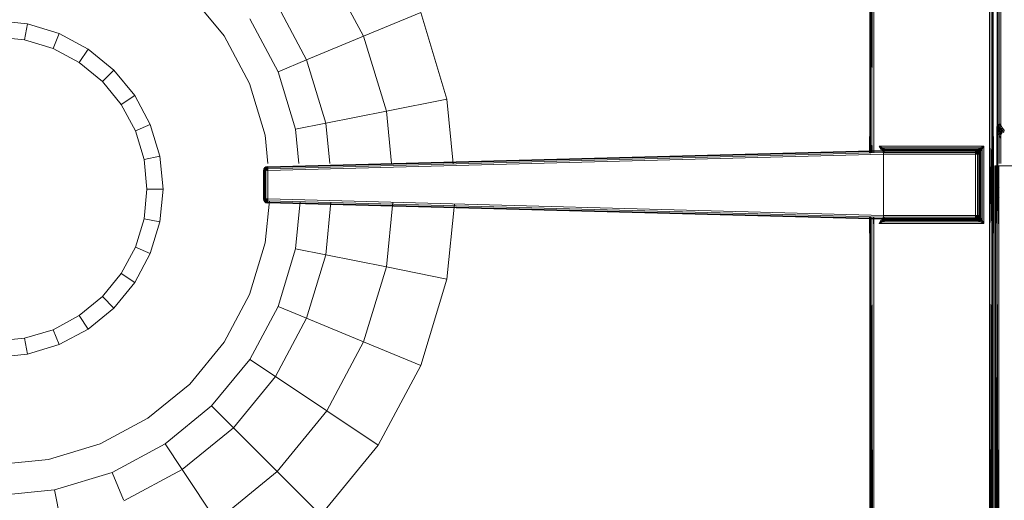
# Model space of a CAD drawing. Header units: millimetres. Extents: x 1 to 3476, y -521 to 159.
# Tile 110 of 130: x 3027 to 3170, y -309 to -239. Entities that reach past the tile are written whole.
import ezdxf

# ---------------------------------------------------------------- set-up
doc = ezdxf.new("R2010")
doc.units = ezdxf.units.MM
doc.layers.add('VG491211CA_dwg', color=8, linetype='Continuous', lineweight=9)

# ---------------------------------------------------------------- blocks, each defined once
blk = doc.blocks.new('VG491211CA_dwg-300031-Poziom 1')
at = {"color": 18, "lineweight": 9}
for p, q in [((601.27, -254.38), (601.27, -158.64)), ((582.23, -158.89), (582.23, -256.18)), ((582.34, -159.07), (582.23, -256.18)), ((582.34, -159.07), (582.35, -256.23)), ((582.35, -256.23), (582.53, -159.19)), ((582.53, -256.33), (582.53, -159.19)), ((582.53, -256.33), (582.79, -159.22)), ((582.79, -258.53), (582.79, -159.22)), ((599.59, -159.22), (599.59, -256.46)), ((599.86, -159.19), (599.86, -256.33)), ((600.04, -256.23), (600.04, -159.07)), ((600.16, -256.18), (600.16, -158.89)), ((600.71, -158.92), (600.71, -254.71)), ((600.82, -158.86), (600.82, -254.53)), ((601.01, -254.41), (601.01, -158.77)), ((508.71, -241.62), (503.36, -231.59)), ((488.44, -241.56), (483.46, -235.49)), ((500.43, -245.05), (495.9, -236.58)), ((508.71, -241.62), (517, -238.19)), ((520.81, -250.75), (517, -238.19)), ((459.91, -239.82), (455.14, -239.35)), ((459.45, -242.13), (459.91, -239.82)), ((464.5, -241.22), (459.91, -239.82)), ((496.28, -246.77), (492.17, -239.07)), ((463.6, -243.39), (464.5, -241.22)), ((468.72, -243.48), (464.5, -241.22)), ((492.14, -248.49), (488.44, -241.56)), ((500.43, -245.05), (508.71, -241.62)), ((512.02, -252.5), (508.71, -241.62)), ((455.14, -241.71), (459.45, -242.13)), ((459.45, -242.13), (463.6, -243.39)), ((463.6, -243.39), (467.42, -245.43)), ((467.42, -245.43), (468.72, -243.48)), ((472.43, -246.52), (468.72, -243.48)), ((467.42, -245.43), (470.77, -248.18)), ((496.28, -246.77), (500.43, -245.05)), ((503.22, -254.25), (500.43, -245.05)), ((470.77, -248.18), (472.43, -246.52)), ((475.47, -250.22), (472.43, -246.52)), ((498.82, -255.12), (496.28, -246.77)), ((470.77, -248.18), (473.52, -251.53)), ((494.42, -256), (492.14, -248.49)), ((473.52, -251.53), (475.47, -250.22)), ((477.73, -254.45), (475.47, -250.22)), ((473.52, -251.53), (475.56, -255.35)), ((512.02, -252.5), (520.81, -250.75)), ((521.73, -260.09), (520.81, -250.75)), ((503.22, -254.25), (512.02, -252.5)), ((512.76, -260.09), (512.02, -252.5)), ((475.56, -255.35), (477.73, -254.45)), ((479.12, -259.04), (477.73, -254.45)), ((498.82, -255.12), (503.22, -254.25)), ((503.79, -260.09), (503.22, -254.25)), ((600.82, -254.53), (600.71, -254.71)), ((600.82, -254.53), (601.01, -254.41)), ((600.85, -254.84), (600.82, -254.53)), ((601.02, -254.72), (600.82, -254.53)), ((601.01, -254.41), (601.27, -254.38)), ((601.01, -254.41), (601.01, -260.09)), ((601.02, -254.72), (601.01, -254.41)), ((601.33, -254.68), (601.01, -254.41)), ((601.27, -254.38), (601.33, -254.68)), ((475.56, -255.35), (476.82, -259.5)), ((499.3, -260.09), (498.82, -255.12)), ((600.71, -254.71), (600.67, -254.98)), ((600.67, -265.13), (600.67, -254.71)), ((600.67, -254.98), (600.75, -255.02)), ((600.67, -254.98), (600.71, -255.29)), ((600.67, -254.98), (600.67, -265.13)), ((600.71, -254.71), (600.85, -254.84)), ((600.71, -254.71), (600.75, -255.02)), ((600.71, -265.13), (600.71, -254.98)), ((600.75, -255.02), (600.71, -255.29)), ((600.71, -255.29), (600.85, -255.32)), ((600.71, -255.29), (600.82, -255.64)), ((600.71, -255.29), (600.71, -264.37)), ((600.85, -254.84), (600.75, -255.02)), ((600.75, -255.02), (600.93, -255.12)), ((600.75, -255.02), (600.85, -255.32)), ((600.82, -265.13), (600.82, -254.98)), ((600.82, -255.64), (600.85, -255.32)), ((600.82, -255.64), (601, -255.62)), ((601.01, -256.02), (600.82, -255.64)), ((600.82, -255.64), (600.82, -264.02)), ((601.02, -254.72), (600.85, -254.84)), ((600.93, -255.12), (600.85, -254.84)), ((601.12, -255.02), (600.85, -254.84)), ((600.85, -255.32), (600.93, -255.12)), ((600.85, -255.32), (601.08, -255.35)), ((600.85, -255.32), (601, -255.62)), ((601.12, -255.02), (600.93, -255.12)), ((601.08, -255.35), (600.93, -255.12)), ((601, -255.62), (601.08, -255.35)), ((601, -255.62), (601.4, -255.7)), ((601, -255.62), (601.26, -255.99)), ((601.01, -256.02), (601, -255.62)), ((601.33, -254.68), (601.02, -254.72)), ((601.12, -255.02), (601.02, -254.72)), ((601.08, -255.35), (601.12, -255.02)), ((601.08, -255.35), (601.33, -255.26)), ((601.4, -255.7), (601.08, -255.35)), ((601.33, -254.68), (601.12, -255.02)), ((601.48, -254.98), (601.12, -255.02)), ((601.33, -255.26), (601.12, -255.02)), ((601.4, -255.7), (601.26, -255.99)), ((601.27, -254.98), (601.27, -256.42)), ((601.33, -254.68), (601.48, -254.98)), ((601.33, -255.26), (601.48, -254.98)), ((601.33, -255.26), (601.75, -255.28)), ((601.4, -255.7), (601.33, -255.26)), ((601.68, -255.56), (601.33, -255.26)), ((601.68, -255.56), (601.4, -255.7)), ((601.48, -254.98), (601.75, -255.28)), ((601.75, -255.28), (601.68, -255.56)), ((494.82, -260.09), (494.42, -256)), ((582.19, -256.18), (582.19, -258.55)), ((582.19, -258.55), (582.19, -256.18)), ((582.23, -256.18), (582.22, -258.55)), ((582.23, -256.18), (582.23, -258.55)), ((582.23, -258.55), (582.23, -256.18)), ((582.35, -256.23), (582.33, -258.54)), ((582.35, -256.23), (582.34, -258.54)), ((582.34, -258.54), (582.34, -256.23)), ((582.38, -258.54), (582.35, -256.23)), ((582.53, -258.54), (582.53, -256.33)), ((582.58, -258.54), (582.53, -256.33)), ((582.53, -256.33), (582.53, -258.54)), ((599.59, -256.46), (599.85, -270.06)), ((599.59, -256.46), (599.59, -269.93)), ((599.86, -256.33), (599.85, -270.06)), ((599.86, -256.33), (600.04, -270.15)), ((599.86, -270.06), (599.86, -256.33)), ((600.04, -270.15), (600.16, -256.18)), ((600.04, -270.15), (600.04, -256.23)), ((600.04, -270.15), (600.04, -256.23)), ((600.15, -270.21), (600.19, -256.16)), ((600.15, -270.21), (600.16, -256.18)), ((600.16, -256.18), (600.16, -270.21)), ((600.19, -270.21), (600.19, -256.18)), ((600.19, -256.18), (600.19, -270.21)), ((601.01, -260.09), (601.01, -256.02)), ((601.27, -256.42), (601.01, -256.02)), ((601.26, -255.99), (601.27, -256.42)), ((601.27, -260.09), (601.27, -256.42)), ((584.2, -258.19), (494.79, -260.58)), ((494.79, -260.69), (584.2, -258.31)), ((494.79, -260.88), (584.2, -258.49)), ((494.79, -261.14), (584.2, -258.76)), ((583.59, -257.56), (583.86, -258.08)), ((583.96, -257.92), (583.59, -257.56)), ((584.12, -257.82), (583.59, -257.56)), ((598.79, -257.56), (583.59, -257.56)), ((583.96, -257.92), (583.86, -258.08)), ((584.12, -257.82), (583.96, -257.92)), ((583.96, -257.92), (584.08, -258.31)), ((584.19, -258.16), (583.96, -257.92)), ((584.34, -258.04), (583.96, -257.92)), ((584.42, -258.03), (584.12, -257.82)), ((598.27, -257.82), (584.12, -257.82)), ((584.42, -258.03), (584.12, -257.82)), ((584.19, -258.16), (584.34, -258.04)), ((584.31, -258.27), (584.19, -258.16)), ((584.19, -258.3), (584.43, -258.2)), ((584.19, -258.46), (584.31, -258.27)), ((584.31, -258.3), (584.19, -258.3)), ((584.31, -258.3), (584.19, -258.48)), ((584.32, -258.3), (584.19, -258.48)), ((584.19, -258.46), (584.34, -258.31)), ((584.2, -258.16), (584.79, -258.15)), ((584.2, -258.16), (597.59, -258.16)), ((584.2, -258.19), (584.2, -258.16)), ((584.2, -258.31), (584.2, -258.19)), ((597.59, -258.19), (584.2, -258.19)), ((584.2, -258.49), (584.2, -258.31)), ((584.2, -258.31), (597.59, -258.31)), ((584.2, -258.76), (584.2, -258.49)), ((584.2, -258.49), (597.59, -258.49)), ((584.2, -258.76), (597.59, -258.76)), ((584.2, -267.63), (584.2, -258.76)), ((584.23, -258.49), (584.34, -258.31)), ((584.34, -258.31), (584.23, -258.49)), ((584.34, -258.31), (584.23, -258.49)), ((584.27, -258.2), (584.79, -258.15)), ((584.27, -258.2), (584.43, -258.2)), ((584.31, -258.27), (584.34, -258.04)), ((584.31, -258.27), (584.49, -258.16)), ((584.31, -258.3), (584.53, -258.19)), ((584.43, -258.2), (584.31, -258.3)), ((584.34, -258.31), (584.31, -258.27)), ((584.32, -258.3), (584.53, -258.19)), ((584.34, -258.04), (584.49, -258.16)), ((584.34, -258.31), (584.49, -258.16)), ((584.53, -258.19), (584.34, -258.31)), ((584.34, -258.31), (584.53, -258.19)), ((584.42, -258.03), (584.49, -258.16)), ((584.43, -258.2), (584.79, -258.15)), ((584.43, -258.2), (584.53, -258.19)), ((584.72, -258.12), (584.49, -258.01)), ((597.89, -258.01), (584.49, -258.01)), ((584.49, -258.16), (584.72, -258.12)), ((584.53, -258.19), (584.49, -258.16)), ((584.53, -258.19), (584.72, -258.12)), ((584.79, -258.15), (584.53, -258.19)), ((584.79, -258.16), (584.53, -258.19)), ((584.53, -258.19), (584.79, -258.16)), ((584.53, -258.19), (584.53, -258.19)), ((584.79, -258.16), (584.72, -258.12)), ((584.72, -258.12), (597.67, -258.12)), ((584.79, -258.15), (584.79, -258.16)), ((584.79, -258.16), (597.59, -258.16)), ((597.67, -258.12), (597.59, -258.16)), ((597.86, -258.19), (597.59, -258.16)), ((597.59, -258.16), (597.84, -258.23)), ((597.59, -258.16), (597.59, -258.19)), ((597.59, -258.16), (597.86, -258.19)), ((597.84, -258.23), (597.59, -258.19)), ((597.59, -258.19), (597.8, -258.33)), ((597.59, -258.19), (597.59, -258.31)), ((597.59, -258.31), (597.8, -258.33)), ((597.59, -258.31), (597.59, -258.49)), ((597.59, -258.49), (597.8, -258.33)), ((597.59, -258.49), (597.84, -258.51)), ((597.59, -258.49), (597.59, -258.76)), ((597.59, -258.76), (597.84, -258.51)), ((597.59, -258.76), (597.86, -258.76)), ((597.59, -258.76), (597.59, -267.63)), ((597.89, -258.01), (597.67, -258.12)), ((597.67, -258.12), (597.89, -258.16)), ((597.67, -258.12), (597.86, -258.19)), ((597.84, -258.23), (597.8, -258.33)), ((597.8, -258.33), (597.97, -258.38)), ((597.8, -258.33), (597.84, -258.51)), ((597.86, -258.19), (597.84, -258.23)), ((598.02, -258.33), (597.84, -258.23)), ((597.84, -258.23), (597.97, -258.38)), ((597.84, -258.51), (597.97, -258.38)), ((597.84, -258.51), (598.02, -258.55)), ((597.84, -258.51), (597.86, -258.76)), ((597.89, -258.16), (597.86, -258.19)), ((598.04, -258.31), (597.86, -258.19)), ((597.86, -258.19), (598.02, -258.33)), ((597.86, -258.19), (598.04, -258.31)), ((597.86, -258.76), (598.02, -258.55)), ((597.86, -258.76), (598.04, -258.76)), ((597.86, -258.76), (597.86, -267.63)), ((597.97, -258.03), (597.89, -258.16)), ((598.04, -258.04), (597.89, -258.16)), ((597.89, -258.16), (598.08, -258.27)), ((597.89, -258.16), (598.04, -258.31)), ((597.97, -258.03), (598.27, -257.82)), ((598.02, -258.33), (597.97, -258.38)), ((597.97, -258.38), (598.02, -258.55)), ((598.12, -258.51), (597.97, -258.38)), ((598.04, -258.31), (598.02, -258.33)), ((598.12, -258.51), (598.02, -258.33)), ((598.16, -258.49), (598.02, -258.33)), ((598.02, -258.55), (598.12, -258.51)), ((598.02, -258.55), (598.04, -258.76)), ((598.16, -258.76), (598.02, -258.55)), ((598.04, -258.04), (598.27, -257.82)), ((598.43, -257.92), (598.04, -258.04)), ((598.04, -258.04), (598.19, -258.16)), ((598.04, -258.04), (598.08, -258.27)), ((598.08, -258.27), (598.04, -258.31)), ((598.16, -258.49), (598.04, -258.31)), ((598.04, -258.31), (598.19, -258.46)), ((598.04, -258.31), (598.16, -258.49)), ((598.04, -258.76), (598.16, -258.76)), ((598.04, -258.76), (598.04, -267.63)), ((598.19, -258.16), (598.08, -258.27)), ((598.08, -258.27), (598.31, -258.31)), ((598.08, -258.27), (598.19, -258.46)), ((598.12, -258.51), (598.16, -258.49)), ((598.16, -258.76), (598.12, -258.51)), ((598.19, -258.76), (598.12, -258.51)), ((598.16, -258.49), (598.19, -258.46)), ((598.19, -258.76), (598.16, -258.49)), ((598.16, -258.49), (598.23, -258.68)), ((598.16, -258.49), (598.19, -258.76)), ((598.16, -258.76), (598.19, -258.76)), ((598.16, -267.63), (598.16, -258.76)), ((598.19, -258.16), (598.43, -257.92)), ((598.19, -258.16), (598.31, -258.31)), ((598.31, -258.31), (598.19, -258.46)), ((598.32, -258.38), (598.19, -258.46)), ((598.19, -258.46), (598.23, -258.68)), ((598.19, -258.76), (598.23, -258.68)), ((598.19, -267.63), (598.19, -258.76)), ((598.19, -258.76), (598.19, -267.63)), ((598.23, -258.68), (598.34, -258.46)), ((598.23, -258.68), (598.23, -267.7)), ((598.79, -257.56), (598.27, -257.82)), ((598.43, -257.92), (598.27, -257.82)), ((598.31, -258.31), (598.43, -257.92)), ((598.32, -258.38), (598.53, -258.08)), ((598.32, -258.38), (598.53, -258.08)), ((598.34, -267.93), (598.34, -258.46)), ((598.43, -257.92), (598.79, -257.56)), ((598.53, -258.08), (598.43, -257.92)), ((598.53, -258.08), (598.79, -257.56)), ((598.53, -268.3), (598.53, -258.08)), ((598.79, -268.83), (598.79, -257.56)), ((476.82, -259.5), (479.12, -259.04)), ((476.82, -259.5), (477.24, -263.81)), ((479.59, -263.81), (479.12, -259.04)), ((494.19, -261.16), (494.23, -260.89)), ((494.23, -260.89), (494.19, -261.16)), ((494.19, -261.16), (494.27, -260.91)), ((494.19, -261.16), (494.27, -260.91)), ((494.23, -261.15), (494.19, -261.16)), ((494.19, -261.16), (494.23, -261.15)), ((494.19, -265.23), (494.19, -261.16)), ((494.19, -261.16), (494.19, -265.23)), ((494.23, -260.89), (494.34, -260.7)), ((494.34, -260.7), (494.23, -260.89)), ((494.23, -260.89), (494.36, -260.72)), ((494.23, -260.89), (494.36, -260.72)), ((494.27, -260.91), (494.23, -260.89)), ((494.23, -260.89), (494.27, -260.91)), ((494.23, -261.15), (494.27, -260.91)), ((494.27, -260.91), (494.23, -261.15)), ((494.23, -261.15), (494.36, -260.94)), ((494.23, -261.15), (494.36, -260.94)), ((494.34, -261.15), (494.23, -261.15)), ((494.23, -261.15), (494.34, -261.15)), ((494.23, -265.23), (494.23, -261.15)), ((494.23, -261.15), (494.23, -265.23)), ((494.27, -260.91), (494.36, -260.72)), ((494.36, -260.72), (494.27, -260.91)), ((494.27, -260.91), (494.42, -260.77)), ((494.27, -260.91), (494.42, -260.77)), ((494.36, -260.94), (494.27, -260.91)), ((494.27, -260.91), (494.36, -260.94)), ((494.53, -260.58), (494.34, -260.7)), ((494.34, -260.7), (494.53, -260.58)), ((494.34, -260.7), (494.36, -260.72)), ((494.36, -260.72), (494.34, -260.7)), ((494.34, -261.15), (494.36, -260.94)), ((494.36, -260.94), (494.34, -261.15)), ((494.53, -261.15), (494.34, -261.15)), ((494.34, -261.15), (494.53, -261.15)), ((494.34, -265.23), (494.34, -261.15)), ((494.34, -261.15), (494.34, -265.23)), ((494.53, -260.58), (494.36, -260.72)), ((494.53, -260.58), (494.36, -260.72)), ((494.55, -260.62), (494.36, -260.72)), ((494.36, -260.72), (494.55, -260.62)), ((494.36, -260.72), (494.42, -260.77)), ((494.42, -260.77), (494.36, -260.72)), ((494.36, -260.94), (494.42, -260.77)), ((494.42, -260.77), (494.36, -260.94)), ((494.55, -260.9), (494.36, -260.94)), ((494.36, -260.94), (494.55, -260.9)), ((494.53, -261.15), (494.36, -260.94)), ((494.53, -261.15), (494.36, -260.94)), ((494.55, -260.62), (494.42, -260.77)), ((494.55, -260.62), (494.42, -260.77)), ((494.42, -260.77), (494.59, -260.71)), ((494.42, -260.77), (494.59, -260.71)), ((494.55, -260.9), (494.42, -260.77)), ((494.55, -260.9), (494.42, -260.77)), ((494.79, -260.54), (494.53, -260.58)), ((494.53, -260.58), (494.79, -260.54)), ((494.55, -260.62), (494.53, -260.58)), ((494.53, -260.58), (494.55, -260.62)), ((494.55, -260.9), (494.53, -261.15)), ((494.53, -261.15), (494.55, -260.9)), ((494.79, -261.14), (494.53, -261.15)), ((494.53, -261.15), (494.79, -261.14)), ((494.53, -261.15), (494.53, -265.24)), ((494.53, -265.24), (494.53, -261.15)), ((494.79, -260.54), (494.55, -260.62)), ((494.79, -260.54), (494.55, -260.62)), ((494.79, -260.58), (494.55, -260.62)), ((494.55, -260.62), (494.79, -260.58)), ((494.59, -260.71), (494.55, -260.62)), ((494.55, -260.62), (494.59, -260.71)), ((494.59, -260.71), (494.55, -260.9)), ((494.55, -260.9), (494.59, -260.71)), ((494.79, -260.88), (494.55, -260.9)), ((494.55, -260.9), (494.79, -260.88)), ((494.79, -261.14), (494.55, -260.9)), ((494.79, -261.14), (494.55, -260.9)), ((494.79, -260.58), (494.59, -260.71)), ((494.79, -260.58), (494.59, -260.71)), ((494.59, -260.71), (494.79, -260.69)), ((494.59, -260.71), (494.79, -260.69)), ((494.79, -260.88), (494.59, -260.71)), ((494.79, -260.88), (494.59, -260.71)), ((494.79, -260.58), (494.79, -260.54)), ((494.79, -260.58), (494.79, -260.54)), ((494.79, -260.69), (494.79, -260.58)), ((494.79, -260.88), (494.79, -260.69)), ((494.79, -261.14), (494.79, -260.88)), ((494.79, -265.25), (494.79, -261.14)), ((600.41, -260.42), (600.37, -260.42)), ((600.37, -260.42), (600.41, -260.42)), ((600.37, -260.42), (600.41, -270.12)), ((600.37, -260.42), (600.37, -270.12)), ((600.37, -270.12), (600.37, -260.42)), ((600.52, -260.42), (600.41, -260.42)), ((600.41, -260.42), (600.52, -260.42)), ((600.41, -260.42), (600.41, -270.12)), ((600.41, -270.12), (600.41, -260.42)), ((600.71, -260.42), (600.52, -260.42)), ((600.52, -260.42), (600.71, -260.42)), ((600.52, -260.42), (600.52, -270.06)), ((600.71, -269.97), (600.52, -260.42)), ((600.52, -270.06), (600.52, -260.42)), ((600.97, -260.42), (600.71, -260.42)), ((600.71, -260.42), (600.97, -260.42)), ((600.71, -269.97), (600.71, -260.42)), ((600.97, -269.84), (600.71, -260.42)), ((600.71, -260.42), (600.71, -269.97)), ((600.97, -260.42), (603.27, -260.42)), ((600.97, -269.84), (600.97, -260.42)), ((477.24, -263.81), (476.82, -268.12)), ((479.59, -263.81), (477.24, -263.81)), ((479.12, -268.58), (479.59, -263.81)), ((600.71, -264.37), (600.67, -265.13)), ((600.82, -264.02), (600.71, -264.37)), ((600.71, -264.37), (600.85, -264.34)), ((600.71, -264.37), (600.75, -264.64)), ((600.85, -264.34), (600.75, -264.64)), ((600.75, -264.64), (600.93, -264.54)), ((600.82, -264.02), (601.01, -263.64)), ((600.85, -264.34), (600.82, -264.02)), ((601, -264.04), (600.82, -264.02)), ((600.93, -264.54), (600.85, -264.34)), ((600.85, -264.82), (600.93, -264.54)), ((494.23, -265.23), (494.19, -265.23)), ((494.19, -265.23), (494.27, -265.48)), ((494.19, -265.23), (494.23, -265.49)), ((494.23, -265.49), (494.19, -265.23)), ((494.19, -265.23), (494.27, -265.48)), ((494.19, -265.23), (494.23, -265.23)), ((494.34, -265.23), (494.23, -265.23)), ((494.23, -265.23), (494.36, -265.44)), ((494.23, -265.23), (494.27, -265.48)), ((494.27, -265.48), (494.23, -265.23)), ((494.23, -265.23), (494.36, -265.44)), ((494.23, -265.23), (494.34, -265.23)), ((494.27, -265.48), (494.23, -265.49)), ((494.23, -265.49), (494.27, -265.48)), ((494.23, -265.49), (494.36, -265.67)), ((494.23, -265.49), (494.34, -265.68)), ((494.34, -265.68), (494.23, -265.49)), ((494.23, -265.49), (494.36, -265.67)), ((494.36, -265.44), (494.27, -265.48)), ((494.27, -265.48), (494.36, -265.44)), ((494.27, -265.48), (494.42, -265.61)), ((494.27, -265.48), (494.36, -265.67)), ((494.36, -265.67), (494.27, -265.48)), ((494.27, -265.48), (494.42, -265.61)), ((494.36, -265.44), (494.34, -265.23)), ((494.34, -265.23), (494.53, -265.24)), ((494.53, -265.24), (494.34, -265.23)), ((494.34, -265.23), (494.36, -265.44)), ((494.34, -265.68), (494.36, -265.67)), ((494.36, -265.67), (494.34, -265.68)), ((494.53, -265.8), (494.34, -265.68)), ((494.34, -265.68), (494.53, -265.8)), ((494.53, -265.24), (494.36, -265.44)), ((494.53, -265.24), (494.36, -265.44)), ((494.42, -265.61), (494.36, -265.44)), ((494.36, -265.44), (494.55, -265.48)), ((494.55, -265.48), (494.36, -265.44)), ((494.36, -265.44), (494.42, -265.61)), ((494.36, -265.67), (494.42, -265.61)), ((494.42, -265.61), (494.36, -265.67)), ((494.55, -265.76), (494.36, -265.67)), ((494.53, -265.8), (494.36, -265.67)), ((494.36, -265.67), (494.55, -265.76)), ((494.53, -265.8), (494.36, -265.67)), ((494.55, -265.48), (494.42, -265.61)), ((494.55, -265.48), (494.42, -265.61)), ((494.42, -271.63), (495.02, -265.51)), ((494.42, -265.61), (494.59, -265.67)), ((494.55, -265.76), (494.42, -265.61)), ((494.55, -265.76), (494.42, -265.61)), ((494.59, -265.67), (494.42, -265.61)), ((494.53, -265.24), (494.55, -265.48)), ((494.53, -265.24), (494.79, -265.25)), ((494.55, -265.48), (494.53, -265.24)), ((494.79, -265.25), (494.53, -265.24)), ((494.55, -265.76), (494.53, -265.8)), ((494.53, -265.8), (494.55, -265.76)), ((494.79, -265.85), (494.53, -265.8)), ((494.53, -265.8), (494.79, -265.85)), ((494.79, -265.25), (494.55, -265.48)), ((494.79, -265.25), (494.55, -265.48)), ((494.55, -265.48), (494.59, -265.67)), ((494.55, -265.48), (494.79, -265.51)), ((494.59, -265.67), (494.55, -265.48)), ((494.79, -265.51), (494.55, -265.48)), ((494.59, -265.67), (494.55, -265.76)), ((494.55, -265.76), (494.59, -265.67)), ((494.79, -265.81), (494.55, -265.76)), ((494.79, -265.85), (494.55, -265.76)), ((494.55, -265.76), (494.79, -265.81)), ((494.79, -265.85), (494.55, -265.76)), ((494.79, -265.51), (494.59, -265.67)), ((494.79, -265.51), (494.59, -265.67)), ((494.59, -265.67), (494.79, -265.7)), ((494.79, -265.81), (494.59, -265.67)), ((494.79, -265.81), (494.59, -265.67)), ((494.79, -265.7), (494.59, -265.67)), ((494.79, -265.51), (494.79, -265.25)), ((584.2, -267.63), (494.79, -265.25)), ((494.79, -265.7), (494.79, -265.51)), ((584.2, -267.89), (494.79, -265.51)), ((494.79, -265.81), (494.79, -265.7)), ((584.2, -268.08), (494.79, -265.7)), ((494.79, -265.85), (494.79, -265.81)), ((494.79, -265.85), (494.79, -265.81)), ((494.79, -265.81), (584.2, -268.19)), ((498.82, -272.5), (499.49, -265.62)), ((503.22, -273.38), (503.97, -265.73)), ((512.02, -275.13), (512.94, -265.73)), ((520.81, -276.88), (521.89, -265.97)), ((600.67, -265.13), (600.75, -264.64)), ((600.67, -265.13), (600.71, -265.13)), ((600.71, -265.13), (600.67, -265.13)), ((600.75, -264.64), (600.71, -265.13)), ((600.71, -265.13), (600.85, -264.82)), ((600.71, -265.13), (600.82, -265.13)), ((600.82, -265.13), (600.71, -265.13)), ((600.75, -264.64), (600.85, -264.82)), ((600.82, -265.13), (600.85, -264.82)), ((600.82, -265.13), (601.02, -264.93)), ((600.82, -265.13), (601.01, -265.13)), ((601.01, -265.13), (600.82, -265.13)), ((476.82, -268.12), (475.56, -272.27)), ((476.82, -268.12), (479.12, -268.58)), ((477.73, -273.17), (479.12, -268.58)), ((582.2, -267.84), (582.19, -270.23)), ((582.19, -267.84), (582.19, -270.21)), ((582.19, -270.21), (582.19, -267.84)), ((582.25, -267.84), (582.23, -270.21)), ((582.23, -267.84), (582.23, -270.21)), ((582.23, -270.21), (582.23, -267.84)), ((582.34, -267.84), (582.34, -270.15)), ((582.34, -270.15), (582.34, -267.84)), ((582.53, -270.06), (582.5, -267.84)), ((582.53, -270.06), (582.53, -267.85)), ((582.53, -267.85), (582.53, -270.06)), ((582.79, -269.93), (582.75, -267.85)), ((582.79, -269.93), (582.79, -267.85)), ((583.86, -268.3), (583.59, -268.83)), ((583.96, -268.46), (583.59, -268.83)), ((583.59, -268.83), (584.12, -268.57)), ((583.59, -268.83), (598.79, -268.83)), ((583.86, -268.3), (583.96, -268.46)), ((584.08, -268.08), (583.96, -268.46)), ((584.19, -268.23), (583.96, -268.46)), ((583.96, -268.46), (584.34, -268.34)), ((583.96, -268.46), (584.12, -268.57)), ((584.34, -268.34), (584.12, -268.57)), ((584.42, -268.36), (584.12, -268.57)), ((584.12, -268.57), (598.27, -268.57)), ((584.31, -268.08), (584.19, -267.91)), ((584.32, -268.08), (584.19, -267.91)), ((584.31, -268.12), (584.19, -267.93)), ((584.34, -268.08), (584.19, -267.93)), ((584.19, -268.09), (584.31, -268.08)), ((584.19, -268.09), (584.43, -268.18)), ((584.31, -268.12), (584.19, -268.23)), ((584.34, -268.34), (584.19, -268.23)), ((584.2, -267.89), (584.2, -267.63)), ((597.59, -267.63), (584.2, -267.63)), ((584.2, -268.08), (584.2, -267.89)), ((597.59, -267.89), (584.2, -267.89)), ((584.2, -268.19), (584.2, -268.08)), ((597.59, -268.08), (584.2, -268.08)), ((584.2, -268.23), (584.2, -268.19)), ((584.2, -268.19), (597.59, -268.19)), ((584.79, -268.23), (584.2, -268.23)), ((597.59, -268.23), (584.2, -268.23)), ((584.34, -268.08), (584.23, -267.89)), ((584.23, -267.89), (584.34, -268.08)), ((584.23, -267.89), (584.34, -268.08)), ((584.43, -268.18), (584.27, -268.19)), ((584.79, -268.23), (584.27, -268.19)), ((584.31, -268.08), (584.43, -268.18)), ((584.34, -268.08), (584.31, -268.12)), ((584.34, -268.34), (584.31, -268.12)), ((584.49, -268.23), (584.31, -268.12)), ((584.32, -268.08), (584.53, -268.19)), ((584.32, -268.08), (584.53, -268.19)), ((584.34, -268.08), (584.53, -268.19)), ((584.53, -268.19), (584.34, -268.08)), ((584.49, -268.23), (584.34, -268.08)), ((584.34, -268.34), (584.49, -268.23)), ((584.42, -268.36), (584.49, -268.23)), ((584.53, -268.19), (584.43, -268.18)), ((584.43, -268.18), (584.79, -268.23)), ((584.49, -268.23), (584.53, -268.19)), ((584.72, -268.27), (584.49, -268.23)), ((584.49, -268.38), (584.72, -268.27)), ((584.49, -268.38), (597.89, -268.38)), ((584.53, -268.19), (584.79, -268.23)), ((584.53, -268.19), (584.53, -268.19)), ((584.53, -268.19), (584.79, -268.23)), ((584.79, -268.23), (584.53, -268.19)), ((584.72, -268.27), (584.53, -268.19)), ((584.72, -268.27), (584.79, -268.23)), ((597.67, -268.27), (584.72, -268.27)), ((584.79, -268.23), (584.79, -268.23)), ((597.59, -268.23), (584.79, -268.23)), ((597.86, -267.63), (597.59, -267.63)), ((597.59, -267.63), (597.84, -267.87)), ((597.59, -267.63), (597.59, -267.89)), ((597.84, -267.87), (597.59, -267.89)), ((597.59, -267.89), (597.8, -268.06)), ((597.59, -267.89), (597.59, -268.08)), ((597.8, -268.06), (597.59, -268.08)), ((597.59, -268.19), (597.8, -268.06)), ((597.59, -268.08), (597.59, -268.19)), ((597.59, -268.19), (597.84, -268.15)), ((597.59, -268.23), (597.84, -268.15)), ((597.59, -268.19), (597.59, -268.23)), ((597.59, -268.23), (597.86, -268.19)), ((597.86, -268.19), (597.59, -268.23)), ((597.59, -268.23), (597.67, -268.27)), ((597.86, -268.19), (597.67, -268.27)), ((597.89, -268.23), (597.67, -268.27)), ((597.67, -268.27), (597.89, -268.38)), ((597.84, -267.87), (597.8, -268.06)), ((597.97, -268), (597.8, -268.06)), ((597.8, -268.06), (597.84, -268.15)), ((597.86, -267.63), (597.84, -267.87)), ((598.02, -267.83), (597.84, -267.87)), ((597.84, -267.87), (597.97, -268)), ((597.84, -268.15), (597.97, -268)), ((597.84, -268.15), (598.02, -268.06)), ((597.84, -268.15), (597.86, -268.19)), ((598.04, -267.63), (597.86, -267.63)), ((597.86, -267.63), (598.02, -267.83)), ((597.86, -268.19), (598.02, -268.06)), ((597.86, -268.19), (598.04, -268.08)), ((598.04, -268.08), (597.86, -268.19)), ((597.86, -268.19), (597.89, -268.23)), ((598.04, -268.08), (597.89, -268.23)), ((598.08, -268.12), (597.89, -268.23)), ((598.04, -268.34), (597.89, -268.23)), ((597.97, -268.36), (597.89, -268.23)), ((598.02, -267.83), (597.97, -268)), ((598.12, -267.87), (597.97, -268)), ((597.97, -268), (598.02, -268.06)), ((597.97, -268.36), (598.27, -268.57)), ((597.97, -268.36), (598.27, -268.57)), ((598.16, -267.63), (598.02, -267.83)), ((598.04, -267.63), (598.02, -267.83)), ((598.12, -267.87), (598.02, -267.83)), ((598.02, -268.06), (598.12, -267.87)), ((598.16, -267.89), (598.02, -268.06)), ((598.02, -268.06), (598.04, -268.08)), ((598.16, -267.63), (598.04, -267.63)), ((598.04, -268.08), (598.16, -267.89)), ((598.16, -267.89), (598.04, -268.08)), ((598.19, -267.93), (598.04, -268.08)), ((598.04, -268.08), (598.08, -268.12)), ((598.08, -268.12), (598.04, -268.34)), ((598.19, -268.23), (598.04, -268.34)), ((598.04, -268.34), (598.43, -268.46)), ((598.19, -267.93), (598.08, -268.12)), ((598.31, -268.08), (598.08, -268.12)), ((598.08, -268.12), (598.19, -268.23)), ((598.12, -267.87), (598.16, -267.63)), ((598.19, -267.63), (598.12, -267.87)), ((598.16, -267.89), (598.12, -267.87)), ((598.16, -267.89), (598.19, -267.63)), ((598.19, -267.63), (598.16, -267.63)), ((598.19, -267.63), (598.16, -267.89)), ((598.23, -267.7), (598.16, -267.89)), ((598.19, -267.93), (598.16, -267.89)), ((598.23, -267.7), (598.19, -267.63)), ((598.23, -267.7), (598.19, -267.93)), ((598.31, -268.08), (598.19, -267.93)), ((598.32, -268), (598.19, -267.93)), ((598.31, -268.08), (598.19, -268.23)), ((598.19, -268.23), (598.43, -268.46)), ((598.34, -267.93), (598.23, -267.7)), ((598.27, -268.57), (598.43, -268.46)), ((598.27, -268.57), (598.79, -268.83)), ((598.43, -268.46), (598.31, -268.08)), ((598.31, -268.08), (598.53, -268.3)), ((598.32, -268), (598.53, -268.3)), ((598.43, -268.46), (598.53, -268.3)), ((598.43, -268.46), (598.79, -268.83)), ((598.79, -268.83), (598.53, -268.3)), ((582.23, -270.21), (582.22, -292.66)), ((582.34, -270.15), (582.23, -371.31)), ((582.23, -270.21), (582.23, -371.31)), ((582.34, -270.15), (582.35, -371.37)), ((582.53, -371.46), (582.34, -270.15)), ((582.53, -371.46), (582.53, -270.06)), ((582.79, -371.59), (582.53, -270.06)), ((582.79, -371.59), (582.79, -269.93)), ((599.59, -269.93), (599.86, -371.46)), ((599.59, -269.93), (599.59, -371.59)), ((599.85, -270.06), (600.04, -371.37)), ((599.85, -270.06), (599.86, -371.46)), ((600.04, -371.37), (600.04, -270.15)), ((600.04, -371.37), (600.15, -270.21)), ((600.16, -371.31), (600.15, -270.21)), ((600.41, -270.12), (600.4, -292.66)), ((600.52, -270.06), (600.41, -371.72)), ((600.41, -270.12), (600.41, -371.72)), ((600.52, -270.06), (600.53, -371.78)), ((600.71, -371.87), (600.52, -270.06)), ((600.71, -371.87), (600.71, -269.97)), ((600.97, -372), (600.71, -269.97)), ((600.97, -372), (600.97, -269.84)), ((492.14, -279.14), (494.42, -271.63)), ((475.56, -272.27), (473.52, -276.09)), ((475.56, -272.27), (477.73, -273.17)), ((496.28, -280.86), (498.82, -272.5)), ((498.82, -272.5), (503.22, -273.38)), ((475.47, -277.4), (477.73, -273.17)), ((500.43, -282.57), (503.22, -273.38)), ((503.22, -273.38), (512.02, -275.13)), ((508.71, -286.01), (512.02, -275.13)), ((512.02, -275.13), (520.81, -276.88)), ((473.52, -276.09), (470.77, -279.44)), ((472.43, -281.11), (475.47, -277.4)), ((473.52, -276.09), (475.47, -277.4)), ((517, -289.44), (520.81, -276.88)), ((470.77, -279.44), (467.42, -282.19)), ((470.77, -279.44), (472.43, -281.11)), ((488.44, -286.06), (492.14, -279.14)), ((468.72, -284.15), (472.43, -281.11)), ((492.17, -288.55), (496.28, -280.86)), ((496.28, -280.86), (500.43, -282.57)), ((467.42, -282.19), (463.6, -284.24)), ((467.42, -282.19), (468.72, -284.15)), ((495.9, -291.05), (500.43, -282.57)), ((500.43, -282.57), (508.71, -286.01)), ((463.6, -284.24), (459.45, -285.49)), ((463.6, -284.24), (464.5, -286.41)), ((464.5, -286.41), (468.72, -284.15)), ((459.45, -285.49), (455.14, -285.92)), ((459.45, -285.49), (459.91, -287.8)), ((503.36, -296.03), (508.71, -286.01)), ((508.71, -286.01), (517, -289.44)), ((459.91, -287.8), (464.5, -286.41)), ((483.46, -292.13), (488.44, -286.06)), ((455.14, -288.27), (459.91, -287.8)), ((486.63, -295.3), (492.17, -288.55)), ((492.17, -288.55), (495.9, -291.05)), ((510.82, -301.02), (517, -289.44)), ((489.8, -298.48), (495.9, -291.05)), ((495.9, -291.05), (503.36, -296.03)), ((477.39, -297.11), (483.46, -292.13)), ((479.88, -300.84), (486.63, -295.3)), ((486.63, -295.3), (489.8, -298.48)), ((470.46, -300.81), (477.39, -297.11)), ((496.14, -304.82), (503.36, -296.03)), ((503.36, -296.03), (510.82, -301.02)), ((482.37, -304.57), (489.8, -298.48)), ((489.8, -298.48), (496.14, -304.82)), ((462.95, -303.09), (470.46, -300.81)), ((472.18, -304.96), (479.88, -300.84)), ((479.88, -300.84), (482.37, -304.57)), ((502.49, -311.16), (510.82, -301.02)), ((455.14, -303.86), (462.95, -303.09)), ((473.9, -309.1), (482.37, -304.57)), ((482.37, -304.57), (487.36, -312.03)), ((463.82, -307.49), (472.18, -304.96)), ((472.18, -304.96), (473.83, -308.94)), ((487.36, -312.03), (496.14, -304.82)), ((496.14, -304.82), (502.49, -311.16)), ((455.14, -308.35), (463.82, -307.49)), ((463.82, -307.49), (464.7, -311.89))]:
    blk.add_line(p, q, dxfattribs=at)

msp = doc.modelspace()

# ---------------------------------------------------------------- block references
at = {"layer": 'VG491211CA_dwg', "color": 18}
msp.add_blockref('VG491211CA_dwg-300031-Poziom 1', (2568.19, 0), dxfattribs=at)

doc.saveas('drawing.dxf')
